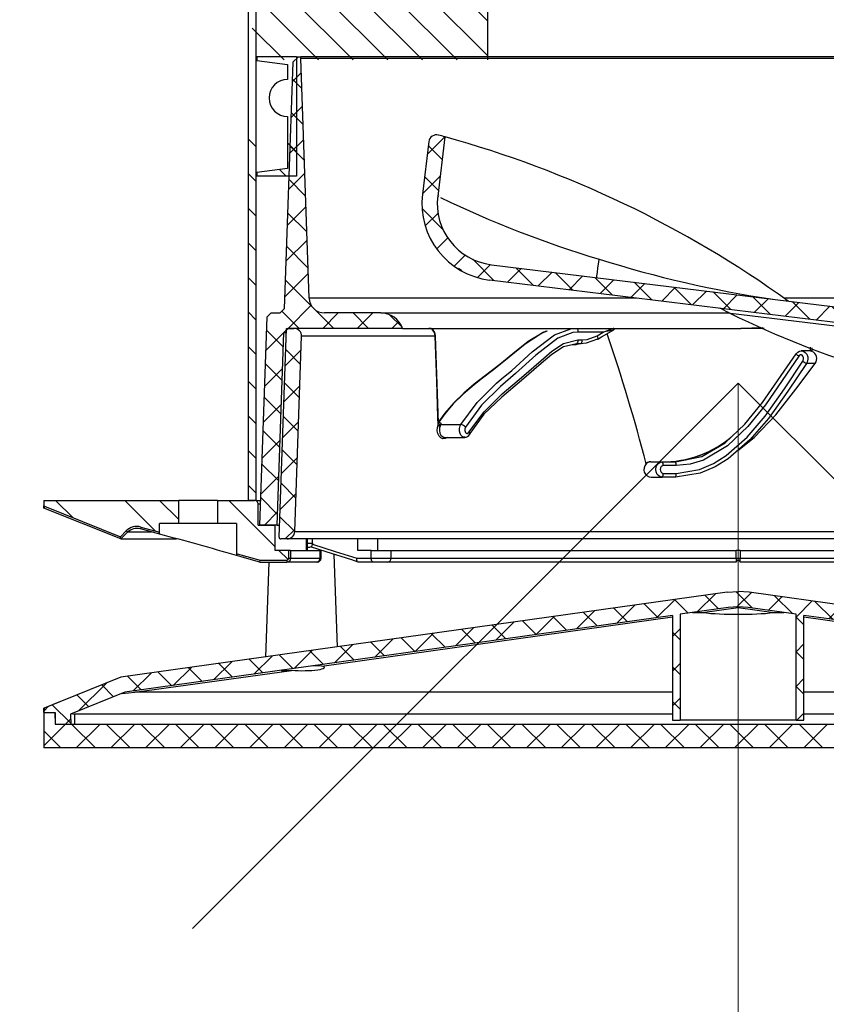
# Model space of a CAD drawing. Header units: millimetres. Extents: x -53179 to 121817, y -123620 to 254214.
# Tile 230 of 256: x 44710 to 44815, y -131 to -3. Entities that reach past the tile are written whole.
import ezdxf
from ezdxf import colors
from ezdxf.entities.mleader import LeaderData, LeaderLine
from ezdxf.math import Vec2, Vec3

# ---------------------------------------------------------------- set-up
doc = ezdxf.new("R2010")
doc.units = ezdxf.units.MM
doc.linetypes.add('xref_ACAD-LSN_dyspozytornia_PW_rzuty_12$0$DASHED', pattern=[19.05, 12.7, -6.35])
doc.layers.add('_BV_NAWIEWNIK_ŚCIENNY', color=3, linetype='Continuous')
for name, color, linetype, lineweight in [('_BV_POZA ZAKRESEM', 201, 'Continuous', 15), ('xref', 8, 'Continuous', 13), ('xref_ACAD-LSN_dyspozytornia_PW_rzuty_12$0$A hatch', 8, 'Continuous', 5), ('xref_ACAD-LSN_dyspozytornia_PW_rzuty_12$0$A okna wyposazenie', 8, 'Continuous', 9), ('xref_ACAD-LSN_dyspozytornia_PW_rzuty_12$0$IS nawiewniki scienne', 8, 'xref_ACAD-LSN_dyspozytornia_PW_rzuty_12$0$DASHED', 9)]:
    doc.layers.add(name, color=color, linetype=linetype, lineweight=lineweight)
doc.styles.add('xref_ACAD-LSN_dyspozytornia_PW_rzuty_12$0$STYL ASA', font='ARIALN.TTF')
pattern_1 = [(45, (-542.8234, 544.05), (-2.245064, 2.245064), []), (135, (-542.8234, 544.05), (-2.245064, -2.245064), [])]
pattern_2 = [(45, (-542.823, 544.05), (-6.73519, 6.73519), []), (45, (-538.333, 544.05), (-6.73519, 6.73519), [])]

# ---------------------------------------------------------------- blocks, each defined once
blk = doc.blocks.new('A$C64B52A8B')
at = {"layer": '_BV_NAWIEWNIK_ŚCIENNY', "linetype": 'Continuous', "lineweight": 18}
h = blk.add_hatch(dxfattribs=at)
h.set_pattern_fill('ANSI37', color=256, style=0)
h.set_pattern_definition(pattern_1)
h.paths.add_polyline_path([(4.6, 3), (4.6, 4.5), (3.1, 4.53), (3.1, 181.47), (4.6, 181.5), (4.6, 183), (0, 183), (0, 3)], flags=0)
h = blk.add_hatch(dxfattribs=at)
h.set_pattern_fill('ANSI37', color=256, style=0)
h.set_pattern_definition(pattern_1)
h.paths.add_polyline_path([(9.16, 13), (20.2, 91.57), (20.3, 93), (20.2, 94.43), (9.16, 173), (5.17, 182.96), (4.6, 182.97), (4.6, 181.53), (3.1, 181.5), (3.1, 179.5), (4.39, 179.52), (7.21, 172.48), (17.19, 101.5), (3.6, 101.5), (3.6, 100.5), (17.33, 100.5), (18.2, 94.29), (18.29, 93), (18.2, 91.71), (17.33, 85.5), (3.6, 85.5), (3.6, 84.5), (17.19, 84.5), (7.21, 13.52), (4.39, 6.48), (3.1, 6.5), (3.1, 4.5), (4.6, 4.47), (4.6, 3.03), (5.17, 3.04)], flags=0)
h = blk.add_hatch(dxfattribs=at)
h.set_pattern_fill('ANSI32', color=256, style=0)
h.set_pattern_definition(pattern_2)
edge = h.paths.add_edge_path(flags=0)
edge.add_line((29.1, 168), (29.1, 165.5))
edge.add_line((29.1, 165.5), (32.1, 165.5))
edge.add_line((32.1, 165.5), (32.1, 183))
edge.add_line((32.1, 183), (31.37, 183))
edge.add_line((31.37, 183), (31.33, 182.91))
edge.add_line((31.33, 182.91), (27.39, 173.06))
edge.add_line((27.39, 173.06), (28.14, 172.31))
edge.add_arc((26.76, 170.93), 1.95, -15.5241, 45, ccw=False)
edge.add_line((28.64, 170.41), (27.97, 168))
edge.add_line((27.97, 168), (29.1, 168))
h = blk.add_hatch(dxfattribs=at)
h.set_pattern_fill('ANSI32', color=256, style=0)
h.set_pattern_definition(pattern_2)
edge = h.paths.add_edge_path(flags=0)
edge.add_line((28.9, 153), (28.9, 155.2))
edge.add_line((28.9, 155.2), (31.6, 155.2))
edge.add_arc((31.6, 155.7), 0.5, 270, 360)
edge.add_line((32.1, 155.7), (32.1, 160.5))
edge.add_line((32.1, 160.5), (29.1, 160.5))
edge.add_line((29.1, 160.5), (29.1, 158))
edge.add_line((29.1, 158), (25.19, 158))
edge.add_line((25.19, 158), (25.17, 157.93))
edge.add_line((25.17, 157.93), (24.35, 154.97))
edge.add_line((24.35, 154.97), (24.35, 151.5))
edge.add_arc((24.6, 151.5), 0.25, 180, 270)
edge.add_line((24.6, 151.25), (25.6, 151.25))
edge.add_line((25.6, 151.25), (25.6, 153))
edge.add_line((25.6, 153), (28.9, 153))
h = blk.add_hatch(dxfattribs=at)
h.set_pattern_fill('ANSI31', color=256, style=0)
h.set_pattern_definition([(45, (-542.8234, 544.05), (-2.245064, 2.245064), [])])
h.paths.add_polyline_path([(32.1, 156.5), (32.1, 155.5), (82.1, 155.5), (82.1, 156.5)])
h = blk.add_hatch(dxfattribs=at)
h.set_pattern_fill('ANSI31', color=256, style=0)
h.set_pattern_definition([(45, (-635.7245, 544.05), (-2.245064, 2.245064), [])])
h.paths.add_polyline_path([(169.2, 125.5), (169.2, 156), (89.2, 156), (89.2, 125.5)], flags=0)
h = blk.add_hatch(dxfattribs=at)
h.set_pattern_fill('ANSI37', color=256, style=0)
h.set_pattern_definition(pattern_1)
edge = h.paths.add_edge_path(flags=0)
edge.add_line((58.33, 148.62), (89.4, 149.7))
edge.add_line((89.4, 149.7), (89.62, 149.7))
edge.add_line((89.62, 149.7), (89.55, 150.03))
edge.add_line((89.55, 150.03), (88.9, 150.72))
edge.add_line((88.9, 150.72), (56.92, 151.84))
edge.add_line((56.92, 151.84), (56.4, 152.36))
edge.add_line((56.4, 152.36), (56.4, 153.54))
edge.add_line((56.4, 153.54), (55.88, 154.06))
edge.add_line((55.88, 154.06), (28.9, 155))
edge.add_line((28.9, 155), (28.9, 152.75))
edge.add_line((28.9, 152.75), (53.88, 151.88))
edge.add_line((53.88, 151.88), (54.4, 151.36))
edge.add_line((54.4, 151.36), (54.4, 136.5))
edge.add_arc((53.4, 139.33), 3, 289.4712, 360)
edge.add_line((56.4, 139.33), (56.4, 146.62))
edge.add_arc((58.4, 146.62), 2, 92, 180, ccw=False)
h = blk.add_hatch(dxfattribs=at)
h.set_pattern_fill('ANSI34', color=256, style=0)
h.set_pattern_definition([(45, (-542.823, 544.05), (-13.4704, 13.4704), []), (45, (-538.333, 544.05), (-13.4704, 13.4704), []), (45, (-533.843, 544.05), (-13.4704, 13.4704), []), (45, (-529.353, 544.05), (-13.4704, 13.4704), [])])
edge = h.paths.add_edge_path(flags=0)
edge.add_line((74.12, 150.25), (89.62, 150.25))
edge.add_line((89.62, 150.25), (89.62, 155.4))
edge.add_line((89.62, 155.4), (89.12, 155.4))
edge.add_line((89.12, 155.4), (88.62, 151.4))
edge.add_line((88.62, 151.4), (86.67, 151.4))
edge.add_arc((84.27, 151.4), 2.4, 0, 180)
edge.add_line((81.87, 151.4), (75.12, 151.4))
edge.add_line((75.12, 151.4), (74.62, 155.4))
edge.add_line((74.62, 155.4), (74.12, 155.4))
edge.add_line((74.12, 155.4), (74.12, 150.25))
h = blk.add_hatch(dxfattribs=at)
h.set_pattern_fill('ANSI37', color=256, style=0)
h.set_pattern_definition(pattern_1)
edge = h.paths.add_edge_path(flags=0)
edge.add_arc((53.4, 150.58), 1, 268, 360)
edge.add_line((54.4, 150.58), (54.4, 151.55))
edge.add_line((54.4, 151.55), (27.31, 152.49))
edge.add_arc((27.3, 152.29), 0.2, 88, 180)
edge.add_line((27.1, 152.29), (27.1, 151.47))
edge.add_arc((28.1, 151.47), 1, 180, 268)
edge.add_line((28.07, 150.47), (53.37, 149.58))
h = blk.add_hatch(dxfattribs=at)
h.set_pattern_fill('ANSI37', color=256, style=0)
h.set_pattern_definition(pattern_1)
edge = h.paths.add_edge_path(flags=0)
edge.add_arc((-55.72, 168.26), 140, 344.5626, 344.918)
edge.add_spline(control_points=[(79.45, 131.83), (79.49, 131.95), (79.5, 132.07), (79.48, 132.19), (79.47, 132.3), (79.44, 132.41), (79.4, 132.52), (79.35, 132.62), (79.28, 132.71), (79.2, 132.79), (79.13, 132.87), (79.03, 132.94), (78.93, 132.99), (78.83, 133.04), (78.72, 133.07), (78.61, 133.09)], knot_values=[0, 0, 0, 0, 0.00036, 0.00036, 0.00036, 0.000696, 0.000696, 0.000696, 0.001031, 0.001031, 0.001031, 0.001366, 0.001366, 0.001366, 0.001701, 0.001701, 0.001701, 0.001701], weights=[1, 1, 1, 1, 1, 1, 1, 1, 1, 1, 1, 1, 1, 1, 1, 1], degree=3, periodic=0)
edge.add_line((78.61, 133.09), (71.81, 133.92))
edge.add_spline(control_points=[(71.81, 133.92), (71.08, 134.01), (70.33, 134.02), (69.6, 133.95), (68.49, 133.84), (67.38, 133.53), (66.36, 133.06), (65.35, 132.58), (64.4, 131.93), (63.6, 131.15), (62.8, 130.37), (62.12, 129.43), (61.63, 128.43), (61.13, 127.43), (60.8, 126.33), (60.67, 125.22)], knot_values=[0.000085, 0.000085, 0.000085, 0.000085, 0.002293, 0.002293, 0.002293, 0.005677, 0.005677, 0.005677, 0.00906, 0.00906, 0.00906, 0.012443, 0.012443, 0.012443, 0.015826, 0.015826, 0.015826, 0.015826], weights=[1, 1, 1, 1, 1, 1, 1, 1, 1, 1, 1, 1, 1, 1, 1, 1], degree=3, periodic=0)
edge.add_line((60.67, 125.22), (53.26, 64.87))
edge.add_arc((52.76, 64.93), 0.5, 263, 353, ccw=False)
edge.add_line((52.7, 64.43), (50.74, 64.67))
edge.add_arc((63.36, 53.94), 16.56, 139.6138, 174.6979)
edge.add_arc((71.77, 53.16), 25.01, 174.6979, 192.6507)
edge.add_arc((-78.43, 19.45), 128.93, 11.9537, 12.6507, ccw=False)
edge.add_line((47.7, 46.15), (49.8, 45.89))
edge.add_arc((-78.43, 19.45), 130.93, 11.6534, 12.6507)
edge.add_arc((71.77, 53.16), 23.01, 174.6979, 192.6507, ccw=False)
edge.add_arc((63.36, 53.94), 14.56, 153.0712, 174.6979, ccw=False)
edge.add_arc((52.4, 62), 2.5, 215.8628, 353)
edge.add_line((54.88, 61.7), (62.65, 124.97))
edge.add_spline(control_points=[(62.65, 124.97), (62.76, 125.85), (63.02, 126.72), (63.41, 127.52), (63.81, 128.34), (64.37, 129.1), (65.02, 129.74), (65.67, 130.36), (66.42, 130.88), (67.24, 131.26), (68.05, 131.63), (68.94, 131.87), (69.83, 131.96), (70.41, 132.01), (70.99, 132.01), (71.56, 131.94)], knot_values=[0.000084, 0.000084, 0.000084, 0.000084, 0.002741, 0.002741, 0.002741, 0.005488, 0.005488, 0.005488, 0.008172, 0.008172, 0.008172, 0.010856, 0.010856, 0.010856, 0.012576, 0.012576, 0.012576, 0.012576], weights=[1, 1, 1, 1, 1, 1, 1, 1, 1, 1, 1, 1, 1, 1, 1, 1], degree=3, periodic=0)
edge.add_line((71.56, 131.94), (79.23, 131))
at = {"layer": '_BV_NAWIEWNIK_ŚCIENNY', "linetype": 'Continuous', "lineweight": 25}
for p, q in [((0, 3), (0, 183)), ((4.6, 183), (0, 183)), ((4.6, 183), (4.6, 181.5)), ((4.6, 183), (5.17, 183)), ((4.6, 182.97), (4.6, 181.53)), ((5.17, 182.96), (4.6, 182.97)), ((5.17, 183), (5.97, 181)), ((9.16, 173), (5.17, 182.96)), ((27.1, 173), (31.1, 183)), ((31.33, 182.91), (27.39, 173.06)), ((31.33, 182.91), (31.1, 183)), ((31.1, 183), (31.37, 183)), ((31.37, 183), (31.33, 182.91)), ((32.1, 183), (31.37, 183)), ((32.1, 183), (32.1, 165.5)), ((4.6, 181.53), (3.1, 181.5)), ((3.1, 181.47), (4.6, 181.5)), ((3.1, 181.5), (3.1, 179.5)), ((3.1, 181.47), (3.1, 4.53)), ((5.97, 181), (5.96, 180.99)), ((4.39, 179.52), (3.1, 179.5)), ((4.39, 179.02), (3.1, 179)), ((7.21, 172.48), (4.39, 179.52)), ((4.39, 101.5), (4.39, 179.02)), ((7.07, 172.83), (7.21, 171.19)), ((17.19, 101.5), (7.21, 172.48)), ((20.2, 94.43), (9.16, 173)), ((27.1, 173), (27.39, 173.06)), ((27.96, 172.14), (27.1, 173)), ((27.1, 173), (27.1, 173)), ((27.1, 173), (27.1, 165.78)), ((27.39, 173.06), (28.14, 172.31)), ((7.21, 101.5), (7.21, 171.19)), ((7.21, 171.19), (10.06, 150.91)), ((28.14, 172.31), (27.96, 172.14)), ((27.96, 172.14), (27.96, 172.14)), ((27.96, 169.04), (27.96, 172.14)), ((28.64, 170.41), (27.97, 168)), ((28.4, 170.48), (28.4, 170.48)), ((28.64, 170.41), (28.4, 170.48)), ((27.73, 167.99), (27.71, 168)), ((27.71, 167.99), (27.71, 168)), ((27.73, 167.99), (27.71, 167.99)), ((27.97, 168), (29.1, 168)), ((29.1, 165.5), (29.1, 168)), ((29.1, 160.5), (29.1, 165.5)), ((29.1, 165.5), (32.1, 165.5)), ((32.1, 160.5), (32.1, 165.5)), ((29.1, 158), (29.1, 160.5)), ((32.1, 160.5), (29.1, 160.5)), ((32.1, 160.5), (32.1, 155.7)), ((25.17, 157.93), (24.35, 154.97)), ((24.93, 158), (24.94, 158.01)), ((25.17, 157.93), (24.93, 158)), ((25.19, 158), (25.17, 157.93)), ((29.1, 158), (25.19, 158)), ((32.1, 155.5), (32.1, 156.5)), ((82.1, 156.5), (32.1, 156.5)), ((482.1, 156.5), (82.1, 156.5)), ((24.1, 155), (24.1, 151.5)), ((24.1, 155), (24.35, 154.97)), ((24.1, 155), (24.1, 155)), ((24.35, 154.97), (24.35, 151.5)), ((28.9, 155.2), (31.6, 155.2)), ((28.9, 155.2), (28.9, 153)), ((28.9, 155), (55.88, 154.06)), ((28.9, 152.75), (28.9, 155)), ((31.6, 154.91), (31.6, 155.2)), ((32.1, 155.5), (32.1, 154.89)), ((82.1, 155.5), (32.1, 155.5)), ((74.62, 155.4), (74.12, 155.4)), ((74.12, 150.25), (74.12, 155.4)), ((75.12, 151.4), (74.62, 155.4)), ((482.1, 155.5), (82.1, 155.5)), ((89.12, 155.4), (88.62, 151.4)), ((89.62, 155.4), (89.12, 155.4)), ((89.62, 150.25), (89.62, 155.4)), ((24.1, 153.84), (11.79, 154.27)), ((55.88, 154.06), (56.4, 153.54)), ((56.4, 153.54), (56.4, 152.36)), ((25.6, 153), (28.9, 153)), ((25.6, 151.25), (25.6, 153)), ((27.1, 151.47), (27.1, 152.29)), ((27.31, 152.49), (54.4, 151.55)), ((28.9, 152.75), (53.88, 151.88)), ((28.9, 152.75), (28.9, 152.44)), ((56.92, 151.84), (56.4, 152.36)), ((24.1, 151.5), (24.1, 151.5)), ((24.35, 151.5), (24.1, 151.5)), ((24.1, 147.65), (24.1, 151.41)), ((24.6, 151.25), (25.6, 151.25)), ((24.6, 151.25), (24.6, 151)), ((25.6, 151), (24.6, 151)), ((24.6, 151), (24.6, 147.19)), ((25.6, 151), (25.6, 151.25)), ((25.6, 151), (25.6, 147.19)), ((27.1, 34.53), (27.1, 151.47)), ((53.88, 151.88), (53.88, 151.56)), ((53.88, 151.88), (54.4, 151.36)), ((54.4, 151.55), (54.4, 150.58)), ((54.4, 136.5), (54.4, 151.36)), ((88.9, 150.72), (56.92, 151.84)), ((81.87, 151.4), (75.12, 151.4)), ((88.62, 151.4), (86.67, 151.4)), ((88.9, 150.72), (89.55, 150.03)), ((28.07, 150.47), (28.07, 35.53)), ((28.07, 150.47), (53.37, 149.58)), ((53.37, 132.27), (53.37, 149.58)), ((58.33, 148.62), (89.4, 149.7)), ((89.62, 150.25), (74.12, 150.25)), ((89.4, 36.3), (89.4, 149.7)), ((89.4, 149.7), (89.62, 149.7)), ((89.62, 149.7), (89.55, 150.03)), ((89.62, 150.25), (89.62, 149.7)), ((89.62, 36.3), (89.62, 149.7)), ((25.6, 148.94), (27.1, 148.94)), ((25.6, 148.81), (27.1, 148.81)), ((26.05, 148.81), (26.05, 148.45)), ((26.55, 148.17), (26.43, 148.18)), ((26.55, 148.81), (26.55, 148.17)), ((26.55, 148.17), (27.1, 148.17)), ((58.33, 106.19), (58.33, 148.62)), ((10.62, 146.95), (17, 101.5)), ((24.1, 147.56), (24.1, 147.65)), ((24.6, 147.19), (25.6, 147.19)), ((24.6, 147.19), (24.6, 147.06)), ((24.6, 147.06), (25.6, 147.06)), ((25.6, 147.19), (25.6, 147.06)), ((56.4, 139.33), (56.4, 146.62)), ((13.1, 144.92), (25.09, 145.34)), ((24.1, 140.31), (24.1, 142.24)), ((24.6, 142.44), (24.6, 140.56)), ((25.6, 140.56), (25.6, 142.31)), ((25.6, 142.31), (27.1, 142.31)), ((24.6, 140.56), (24.6, 138)), ((24.6, 140.56), (25.6, 140.56)), ((25.6, 140.56), (25.6, 138)), ((24.1, 138.39), (24.1, 140.31)), ((27.1, 139.75), (25.6, 139.75)), ((56.4, 139.33), (56.4, 94.14)), ((24.1, 93.25), (24.1, 138.39)), ((25.6, 138), (24.6, 138)), ((24.6, 138), (24.6, 93.25)), ((25.6, 138), (25.6, 93.25)), ((54.4, 136.5), (54.4, 92.64)), ((78.61, 133.09), (71.81, 133.92)), ((78.61, 133.09), (71.81, 133.92)), ((71.81, 133.92), (71.81, 133.92)), ((78.61, 133.09), (78.61, 133.09)), ((41.86, 131.89), (41.79, 131.74)), ((41.79, 131.74), (41.92, 131.55)), ((41.92, 131.75), (41.92, 131.55)), ((41.92, 131.55), (41.92, 128.96)), ((71.49, 131.79), (71.57, 131.94)), ((79.23, 131), (71.56, 131.94)), ((40.26, 131.03), (40.26, 128.43)), ((62.22, 129.25), (61.92, 128.8)), ((53.26, 64.87), (60.67, 125.22)), ((169.2, 125.5), (89.2, 125.5)), ((62.65, 124.97), (54.88, 61.7)), ((53.99, 117.96), (53.89, 118.2)), ((53.89, 118.2), (53.89, 118.15)), ((53.99, 117.91), (53.89, 118.15)), ((54.05, 117.79), (53.99, 117.96)), ((53.99, 117.96), (53.99, 117.91)), ((54.05, 117.75), (53.99, 117.91)), ((54.05, 117.79), (54.05, 117.75)), ((52.4, 113.44), (52.4, 113.96)), ((52.9, 113.77), (52.9, 113.24)), ((53.9, 110.48), (53.9, 113.75)), ((53, 111.22), (53.01, 111.19)), ((53.44, 111.27), (53.9, 110.48)), ((37, 104.75), (36.83, 105)), ((37, 104.75), (37, 104.73)), ((35.1, 104.25), (35.1, 102.84)), ((37.1, 104.33), (37.1, 104.31)), ((37.1, 104.31), (37.1, 102.84)), ((35.1, 101.13), (35.1, 102.84)), ((35.6, 102.74), (35.6, 101.05)), ((36.6, 101.04), (36.6, 102.73)), ((37.1, 102.84), (37.1, 101.13)), ((3.6, 101.5), (3.6, 100.5)), ((17.19, 101.5), (3.6, 101.5)), ((17.33, 100.5), (3.6, 100.5)), ((3.6, 85.5), (3.6, 100.5)), ((18.2, 94.29), (17.33, 100.5)), ((17.55, 97.62), (18.2, 93)), ((18.29, 93), (18.2, 94.29)), ((20.2, 94.43), (20.3, 93)), ((24.6, 93.25), (25.6, 93.25)), ((24.6, 93.25), (24.6, 92.75)), ((25.6, 92.75), (25.6, 93.25)), ((52.7, 64.43), (56.33, 93.99)), ((18.2, 93), (17.55, 88.38)), ((18.2, 91.71), (18.29, 93)), ((18.29, 93), (18.2, 93)), ((20.2, 91.57), (20.3, 93)), ((24.1, 72.14), (24.1, 92.75)), ((24.6, 92.75), (24.6, 72.32)), ((25.6, 92.75), (24.6, 92.75)), ((25.6, 92.75), (25.6, 72.32)), ((38.51, 93), (38.51, 93)), ((54.46, 89.81), (54.4, 92.64)), ((54.4, 89.65), (54.4, 92.64)), ((9.16, 13), (20.2, 91.57)), ((17.33, 85.5), (18.2, 91.71)), ((58.33, 80.22), (58.33, 87.08)), ((3.6, 85.5), (3.6, 84.5)), ((3.6, 85.5), (17.33, 85.5)), ((3.6, 84.5), (17.19, 84.5)), ((4.39, 6.98), (4.39, 84.5)), ((7.21, 13.52), (17.19, 84.5)), ((7.21, 14.81), (7.21, 84.5)), ((17, 84.5), (10.62, 39.05)), ((51.48, 83.66), (51.48, 84.84)), ((49.86, 83.01), (49.86, 84.14)), ((51.88, 83.45), (51.42, 83.44)), ((51.47, 83.5), (51.47, 83.74)), ((51.47, 83.61), (51.95, 83.61))]:
    blk.add_line(p, q, dxfattribs=at)
at = {"layer": '_BV_NAWIEWNIK_ŚCIENNY', "linetype": 'Continuous', "lineweight": 25, "flags": 128}
for points in [[(27.71, 168), (27.83, 168.41), (28.4, 170.48)], [(24.1, 155), (24.23, 155.48), (24.77, 157.41), (24.93, 158)], [(24.1, 142.23), (24.37, 143.07), (25.43, 146.41), (26.07, 148.41)], [(26.43, 148.18), (26.42, 148.17), (25.49, 145.24), (24.6, 142.44)], [(24.1, 142.24), (24.13, 142.32), (24.21, 142.39), (24.33, 142.43), (24.49, 142.44), (24.59, 142.44), (24.6, 142.44)], [(24.1, 140.31), (24.11, 140.35), (24.14, 140.4), (24.18, 140.44), (24.25, 140.48), (24.32, 140.51), (24.41, 140.54), (24.5, 140.55), (24.6, 140.56)], [(53.37, 132.27), (53.7, 132.32), (54, 132.44), (54.23, 132.63), (54.37, 132.85), (54.4, 133.02)], [(53.38, 132.22), (53.49, 132.22), (53.86, 132.32), (54.17, 132.52), (54.34, 132.76), (54.4, 133.02), (54.39, 133.08)], [(40.26, 130.67), (40.25, 130.69), (40.1, 130.97), (40.08, 131.26), (40.19, 131.54), (40.42, 131.77), (40.75, 131.93), (41.13, 132.01), (41.54, 131.98), (41.84, 131.89)], [(41.74, 131.63), (41.49, 131.7), (41.15, 131.72), (40.83, 131.67), (40.55, 131.53), (40.36, 131.34), (40.27, 131.11), (40.28, 131.02)], [(41.84, 131.89), (42.94, 131.92), (47.57, 132.07), (48.73, 132.11), (51.05, 132.19), (53.37, 132.27)], [(42.11, 131.79), (42.15, 131.72), (42.16, 131.66), (42.16, 131.61), (42.15, 131.57), (42.12, 131.54), (42.04, 131.53), (41.92, 131.55)], [(53.89, 118.15), (53.81, 118.34), (52.37, 120.6), (50.66, 122.66), (49.04, 124.73), (47.96, 126.13), (46.91, 127.44), (45.82, 128.69), (44.6, 129.92), (43.33, 131.01), (42.06, 131.92)], [(42.1, 131.75), (42.1, 131.75), (42.1, 131.77), (42.12, 131.8), (42.16, 131.83), (42.18, 131.84), (42.18, 131.84)], [(42.17, 131.84), (49.66, 132.08), (53.38, 132.22)], [(53.89, 118.2), (52.71, 120.21), (51.1, 122.19), (49.73, 123.88), (48.31, 125.74), (47.16, 127.2), (46, 128.56), (44.75, 129.84), (43.41, 131.01), (42.26, 131.84)], [(53.38, 132.21), (53.38, 132.21), (53.38, 132.21)], [(40.28, 128.44), (40.28, 128.58), (40.38, 128.77), (40.54, 128.93), (40.78, 129.05), (41.08, 129.12), (41.42, 129.12), (41.77, 129.04), (41.92, 128.96), (41.92, 128.96), (41.92, 128.96)], [(41.92, 128.96), (41.92, 128.96), (44.79, 126.84), (47.28, 124.33), (47.84, 123.68), (48.95, 122.35), (51.36, 119.69), (53.56, 116.82), (54.35, 114.68), (54.4, 113.96), (54.4, 113.96)], [(40.27, 128.35), (40.27, 128.36), (40.28, 128.44)], [(40.92, 127.89), (40.8, 127.81), (40.69, 127.79), (40.66, 127.81)], [(41.61, 128.34), (41.53, 128.38), (41.35, 128.42), (41.16, 128.42), (41.01, 128.38), (40.89, 128.32), (40.81, 128.25), (40.77, 128.17), (40.77, 128.08), (40.81, 127.99), (40.92, 127.89)], [(52.4, 113.96), (52.4, 113.96), (51.99, 115.66), (51.03, 117.15), (49.84, 118.52), (47.62, 121.09), (45.49, 123.64), (43.26, 125.95), (40.78, 127.8)], [(40.92, 127.89), (43.58, 125.91), (45.9, 123.59), (48.02, 121.09), (50.23, 118.55), (51.46, 117.16), (52.45, 115.62), (52.9, 113.77)], [(53.9, 113.75), (53.85, 114.42), (53.12, 116.39), (50.93, 119.22), (48.54, 121.84), (47.43, 123.16), (46.87, 123.8), (44.43, 126.26), (41.61, 128.34)], [(52.4, 113.6), (52.26, 114.04), (52.21, 114.69)], [(52.9, 113.77), (52.71, 113.78), (52.55, 113.82), (52.44, 113.89), (52.4, 113.96)], [(54.4, 113.96), (54.38, 113.9), (54.29, 113.84), (54.22, 113.8), (54.13, 113.78), (54.02, 113.76), (53.9, 113.75)], [(53, 111.22), (52.46, 112.69), (52.4, 113.44)], [(52.9, 113.24), (52.8, 113.25), (52.71, 113.26), (52.62, 113.28), (52.55, 113.3), (52.48, 113.33), (52.44, 113.36), (52.41, 113.4), (52.4, 113.44)], [(52.9, 113.24), (52.96, 112.58), (53.44, 111.27)], [(53.01, 111.19), (53.01, 111.19), (53.04, 111.17), (53.08, 111.16), (53.13, 111.16), (53.2, 111.17), (53.28, 111.19), (53.36, 111.23), (53.44, 111.27)], [(53.01, 111.19), (53.29, 110.7), (54.2, 109.11)], [(60.97, 111.32), (61.2, 111.3), (61.66, 111.24), (62.25, 111.17), (63, 111.07), (63.38, 111.03)], [(54.4, 109.16), (54.4, 109.15), (54.39, 109.16), (54.37, 109.2), (54.28, 109.42), (53.95, 110.34), (53.91, 110.45), (53.9, 110.48), (53.9, 110.48)], [(54.21, 109.11), (54.21, 109.1), (54.21, 109.11), (54.19, 109.16), (54.14, 109.38), (53.93, 110.34), (53.91, 110.45), (53.9, 110.48), (53.9, 110.48)], [(37, 104.73), (36.93, 104.83), (36.83, 104.91)], [(37.1, 104.33), (37.08, 104.55), (37, 104.75)], [(37.1, 104.31), (37.02, 104.68), (37, 104.73)], [(35.1, 102.84), (35.1, 102.84), (35.15, 103.09), (35.26, 103.3), (35.47, 103.5), (35.79, 103.64), (36.12, 103.69), (36.49, 103.62), (36.78, 103.46), (36.97, 103.25), (37.08, 103.02), (37.1, 102.84), (37.1, 102.84)], [(36.6, 102.73), (36.59, 102.8), (36.55, 102.89), (36.47, 102.98), (36.32, 103.06), (36.11, 103.09), (35.93, 103.07), (35.76, 103), (35.66, 102.9), (35.62, 102.82), (35.6, 102.74)], [(49.86, 84.14), (49.86, 84.14), (46.25, 86.55), (42.71, 89.09), (39.94, 91.47), (37.5, 94.28), (36.44, 96), (35.63, 97.91), (35.1, 101.13), (35.1, 101.13)], [(35.6, 101.05), (36.11, 98), (36.87, 96.21), (37.91, 94.55), (40.28, 91.85), (43.02, 89.51), (46.54, 87.01), (50.14, 84.62)], [(50.81, 85.16), (44.48, 89.46), (41.66, 91.74), (39.18, 94.37), (37.33, 97.49), (36.81, 99.24), (36.6, 101.04)], [(37.1, 101.13), (37.1, 101.13), (37.79, 97.73), (39.57, 94.7), (41.98, 92.12), (44.78, 89.83), (51.1, 85.49), (51.1, 85.49)], [(24.6, 93.25), (24.43, 93.25), (24.29, 93.25), (24.18, 93.25), (24.11, 93.25), (24.1, 93.25)], [(24.1, 92.75), (24.13, 92.75), (24.21, 92.75), (24.33, 92.75), (24.49, 92.75), (24.6, 92.75)], [(38.57, 93.05), (40.27, 90.91), (43.21, 88.13), (46.5, 85.52), (49.86, 83.01)], [(51.1, 85.49), (51.1, 85.49), (51.32, 85.28), (51.44, 85.05), (51.48, 84.75), (51.41, 84.51), (51.29, 84.32), (51.06, 84.12), (50.73, 83.98), (50.4, 83.96), (50.02, 84.05), (49.86, 84.14), (49.86, 84.14)], [(50.14, 84.62), (50.23, 84.57), (50.43, 84.52), (50.62, 84.53), (50.8, 84.6), (50.91, 84.7), (50.95, 84.78), (50.98, 84.86), (50.97, 84.97), (50.92, 85.06), (50.81, 85.16)], [(51.42, 83.44), (51.44, 83.51), (51.45, 83.56), (51.46, 83.6), (51.47, 83.61), (51.47, 83.61)], [(51.47, 83.48), (51.47, 83.74), (51.47, 83.74)]]:
    blk.add_lwpolyline(points, dxfattribs=at)
at = {"layer": '_BV_NAWIEWNIK_ŚCIENNY', "linetype": 'Continuous', "lineweight": 25}
for centre, radius, start, end in [((26.76, 170.93), 1.7, 344.489, 44.9998), ((26.76, 170.93), 1.95, 344.4759, 45), ((-244.65, 238.27), 281.28, 343.4202, 345.5318), ((27.71, 173.51), 5.52, 270.2667, 272.7286), ((24.94, 152.73), 5.27, 87.2093, 90.0092), ((31.6, 155.7), 0.5, 270, 0), ((84.27, 151.4), 2.4, 0, 180), ((27.3, 152.29), 0.2, 88, 180), ((24.6, 151.5), 0.5, 179.9997, 269.9998), ((24.6, 151.5), 0.25, 180, 270), ((28.1, 151.47), 1, 180, 268), ((53.4, 150.58), 1, 268, 0), ((26.5, 148.83), 0.653, 230.871, 264.0252), ((58.4, 146.62), 2, 92, 180), ((24.58, 147.67), 0.484, 182.0125, 271.8802), ((24.6, 147.56), 0.5, 180, 270), ((53.4, 139.33), 3, 289.4712, 0), ((24.55, 138.46), 0.455, 188.1029, 276.2789), ((70.59, 124), 10, 83.0008, 172.9997), ((78.49, 132.09), 1, 344.9157, 82.9977), ((42.29, 131.57), 0.556, 144.3796, 173.996), ((42.76, 133.94), 2.53, 246.2341, 250.8034), ((42.19, 133), 1.17, 252.6603, 269.3308), ((53.51, 132.27), 0.147, 180.7287, 205.1885), ((70.59, 124), 8, 83.0008, 172.9995), ((196.56, 71.06), 139.05, 154.1976, 163.2953), ((-55.72, 168.26), 140, 344.5626, 344.918), ((78.65, 132.07), 0.838, 347.6211, 10.9238), ((-55.74, 168.27), 140.02, 324.2731, 344.5611), ((40.95, 129.06), 0.981, 312.3367, 353.9622), ((40.97, 128.42), 0.693, 177.6662, 243.2452), ((-31.07, 362.67), 266.55, 284.7564, 288.5464), ((202.89, 66.99), 146.3, 162.4827, 171.5493), ((54.3, 109.16), 0.101, 209.8102, 357.3491), ((36.1, 104.23), 0.999, 43.2796, 178.4004), ((35.48, 103.43), 0.706, 237.4366, 279.7778), ((36.72, 103.43), 0.703, 260.2805, 302.8595), ((50.77, 102.72), 13.68, 181.5182, 224.3304), ((50.8, 102.73), 13.7, 181.6283, 224.2909), ((35.47, 101.9), 0.858, 244.462, 278.7108), ((36.72, 101.84), 0.811, 261.3841, 297.8259), ((158.07, 43.33), 113.65, 152.8308, 153.5287), ((56.51, 95.45), 0.5, 332.8308, 353), ((24.1, 93), 0.25, 270, 90), ((158.07, 43.33), 113.65, 153.5287, 173.7828), ((52.03, 83.17), 2.38, 142.5384, 155.9352), ((51.72, 84.68), 1.02, 127.4598, 152.4613), ((50.47, 83.82), 1.01, 232.5754, 338.426)]:
    blk.add_arc(centre, radius, start, end, dxfattribs=at)
for centre, major_axis, ratio, start_param, end_param in [((4.59, 179.03), (0.002, 0.5), 0.397178, 0.79342, 1.578666), ((10.34, 149.58), (-0.21, 2.95), 0.069923, 0.465522, 1.095392), ((10.43, 149.57), (0, 2.94), 0.140543, 1.097026, 3.615351), ((10.34, 149.58), (-0.21, 2.95), 0.069923, 3.607115, 4.236985), ((18.29, 93), (-0.53, 7.5), 0.069923, 0.658482, 0.902439), ((18.38, 93), (0, 7.5), 0.140541, 0.907377, 2.234216), ((18.29, 93), (0.53, 7.5), 0.069923, 2.239154, 2.483111)]:
    blk.add_ellipse(centre, major_axis=major_axis, ratio=ratio, start_param=start_param, end_param=end_param, dxfattribs=at)
blk = doc.blocks.new('xref_ACAD-LSN_dyspozytornia_PW_rzuty_12')
at = {"layer": 'xref_ACAD-LSN_dyspozytornia_PW_rzuty_12$0$A hatch', "transparency": 33554495}
h = blk.add_hatch(dxfattribs=at)
h.set_pattern_fill('GRASS', color=256, scale=4)
edge = h.paths.add_edge_path()
edge.add_spline(control_points=[(73831.495, 88934.684), (73821.36, 88950.889), (73811.242, 88967.067), (73777.873, 89019.687), (73754.29, 89055.726), (73718.413, 89105.363), (73707.361, 89120.026), (73684.522, 89148.75), (73672.737, 89162.809), (73654.377, 89183.356), (73648.138, 89190.121), (73632.685, 89206.367), (73623.35, 89215.76), (73602.499, 89235.861), (73590.893, 89246.503), (73522.602, 89306.135), (73459.369, 89349.996), (73322.176, 89426.901), (73248.218, 89459.944), (73069.967, 89523.195), (72963.116, 89549.769), (72743.283, 89584.727), (72630.302, 89593.112), (72404.875, 89591.723), (72292.429, 89581.949), (72113.07, 89550.959), (72044.068, 89534.985), (71910.895, 89495.498), (71846.726, 89471.985), (71725.021, 89417.48), (71667.486, 89386.489), (71560.83, 89317.106), (71511.709, 89278.716), (71449.299, 89219.141), (71431.821, 89200.981), (71407.015, 89172.789), (71398.981, 89163.234), (71383.399, 89143.805), (71375.854, 89133.931), (71359.011, 89110.821), (71349.874, 89097.476), (71316.179, 89045.235), (71294.195, 89004.535), (71248.091, 88905.256), (71225.839, 88845.343), (71186.663, 88721.601), (71169.74, 88657.775), (71142.397, 88545.804), (71131.455, 88498.077), (71120.498, 88450.282)], knot_values=[0, 0, 0, 0, 57.207065, 57.207065, 187.181956, 187.181956, 242.95388, 242.95388, 298.725803, 298.725803, 326.611765, 326.611765, 366.532108, 366.532108, 413.640335, 413.640335, 636.601339, 636.601339, 859.562342, 859.562342, 1147.4948, 1147.4948, 1435.427258, 1435.427258, 1723.359715, 1723.359715, 1909.892427, 1909.892427, 2096.425139, 2096.425139, 2282.95785, 2282.95785, 2469.490562, 2469.490562, 2547.228377, 2547.228377, 2586.097284, 2586.097284, 2624.966192, 2624.966192, 2675.594063, 2675.594063, 2819.436148, 2819.436148, 3012.724073, 3012.724073, 3206.011998, 3206.011998, 3347.114496, 3347.114496, 3347.114496, 3347.114496], degree=3, periodic=0)
edge.add_line((71120.498, 88450.282), (73831.495, 88934.684))
h.paths.add_polyline_path([(69699.194, 89521.759), (65252.063, 89442.819), (65252.063, 88327.215), (70701.676, 88327.215), (70701.676, 88536.914, 0.419422)])
h.paths.add_polyline_path([(66521.585, 90689.22), (65352.684, 90689.22), (65352.684, 90659.22), (65323.184, 90659.22), (65323.184, 90689.22), (65229.939, 90689.22), (65239.64, 90142.708), (66521.585, 90165.464)])
edge = h.paths.add_edge_path()
edge.add_line((67744.604, 90689.22), (68718.735, 90689.22))
edge.add_line((68718.735, 90689.22), (68718.735, 90265.304))
edge.add_arc((68483.735, 90265.304), 235, -15.04019, 0, ccw=False)
edge.add_line((68710.685, 90204.322), (67744.604, 90187.173))
edge.add_line((67744.604, 90187.173), (67744.604, 90689.22))
edge = h.paths.add_edge_path()
edge.add_line((69340.244, 90689.22), (69815.684, 90689.22))
edge.add_line((69815.684, 90689.22), (69815.684, 90223.937))
edge.add_line((69815.684, 90223.937), (69350.602, 90215.681))
edge.add_arc((69575.244, 90284.679), 235, 180, 197.07407, ccw=False)
edge.add_line((69340.244, 90284.679), (69340.244, 90689.22))
edge = h.paths.add_edge_path()
edge.add_line((70216.684, 90539.22), (71051.684, 90539.22))
edge.add_line((71051.684, 90539.22), (71051.684, 90689.22))
edge.add_line((71051.684, 90689.22), (71234.684, 90689.22))
edge.add_line((71234.684, 90689.22), (71234.684, 90312.982))
edge.add_arc((71169.684, 90312.982), 65, 271.01694, 360, ccw=False)
edge.add_line((71170.838, 90247.992), (70216.684, 90231.092))
edge.add_line((70216.684, 90231.092), (70216.684, 90539.22))
edge = h.paths.add_edge_path()
edge.add_line((72662.678, 90689.22), (72890.684, 90689.22))
edge.add_line((72890.684, 90689.22), (72890.684, 90659.22))
edge.add_line((72890.684, 90659.22), (72903.684, 90659.22))
edge.add_line((72903.684, 90659.22), (72901.849, 90108.692))
edge.add_arc((72897.678, 90343.655), 235, 180, 271.01694, ccw=False)
edge.add_line((72662.678, 90343.655), (72662.678, 90689.22))
at = {"layer": 'xref_ACAD-LSN_dyspozytornia_PW_rzuty_12$0$IS nawiewniki scienne'}
for points in [[(71934.938, 90677.149), (71942.009, 90684.22), (71949.08, 90677.149)], [(71942.009, 90684.22), (71942.009, 90654.22)]]:
    blk.add_lwpolyline(points, dxfattribs=at)
at = {"layer": 'xref_ACAD-LSN_dyspozytornia_PW_rzuty_12$0$A okna wyposazenie', "linetype": 'Continuous', "lineweight": 9}
ml = blk.add_multileader_mtext('Standard', dxfattribs=at)
ml.set_content('wyp. w rolety zacieniające (A) + folia nieprzezierna', color=256, style='xref_ACAD-LSN_dyspozytornia_PW_rzuty_12$0$STYL ASA')
ml.set_leader_properties()
ml.build(insert=Vec2(0, 0))
ml.multileader.update_dxf_attribs({"text_left_attachment_type": 6, "text_right_attachment_type": 6, "dogleg_length": 3, "arrow_head_size": 15})
ctx = ml.context
ctx.base_point, ctx.char_height, ctx.arrow_head_size, ctx.landing_gap_size, ctx.plane_origin = Vec3(70961.003, 90613.142), 10, 15, 10, Vec3(70676.806, 90119.748)
ctx.left_attachment, ctx.right_attachment = 6, 6
notes = []
notes.append((ctx, [(0, (1, 1, 0), (70956.011, 90613.145), (1, 0), 4.992, [(0, [(70941.184, 90689.22)], 0, [])])]))
ctx.mtext.insert, ctx.mtext.width, ctx.mtext.line_spacing_factor, ctx.mtext.flow_direction = Vec3(70971.003, 90625.918), 103.62902, 0.96, 5
ml = blk.add_multileader_mtext('Standard', dxfattribs=at)
ml.set_content('wyp. w rolety zacieniające (A)', color=256, style='xref_ACAD-LSN_dyspozytornia_PW_rzuty_12$0$STYL ASA')
ml.set_leader_properties()
ml.build(insert=Vec2(0, 0))
ml.multileader.update_dxf_attribs({"text_left_attachment_type": 6, "text_right_attachment_type": 6, "dogleg_length": 3, "arrow_head_size": 15})
ctx = ml.context
ctx.base_point, ctx.char_height, ctx.arrow_head_size, ctx.landing_gap_size, ctx.plane_origin = Vec3(71259.003, 90613.142), 10, 15, 10, Vec3(70974.806, 90119.748)
ctx.left_attachment, ctx.right_attachment = 6, 6
notes.append((ctx, [(0, (1, 1, 0), (71254.011, 90613.149), (1, 0), 4.992, [(0, [(71239.184, 90689.22)], 0, [])])]))
ctx.mtext.insert, ctx.mtext.width, ctx.mtext.line_spacing_factor, ctx.mtext.flow_direction = Vec3(71269.003, 90626.082), 103.62902, 0.96, 5
for ctx, leaders in notes:
    for number, flags, end, landing, length, lines in leaders:
        leader = LeaderData()
        leader.index, (leader.has_last_leader_line, leader.has_dogleg_vector, leader.attachment_direction) = number, flags
        leader.last_leader_point, leader.dogleg_vector, leader.dogleg_length = Vec3(end), Vec3(landing), length
        for number, points, colour, breaks in lines:
            line = LeaderLine()
            line.index, line.vertices, line.color, line.breaks = number, Vec3.list(points), colors.encode_raw_color(colour), breaks
            leader.lines.append(line)
        ctx.leaders.append(leader)

msp = doc.modelspace()

# ---------------------------------------------------------------- block references
at = {"layer": 'xref', "xscale": 10, "yscale": 10, "zscale": 10}
msp.add_blockref('xref_ACAD-LSN_dyspozytornia_PW_rzuty_12', (-674616.84, -906892.2), dxfattribs=at)

# ---------------------------------------------------------------- next in the draw order: block references
at = {"layer": '_BV_POZA ZAKRESEM', "color": 2, "rotation": 89.99999999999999}
msp.add_blockref('A$C64B52A8B', (44896.24, -97.3), dxfattribs=at)

doc.saveas('drawing.dxf')
